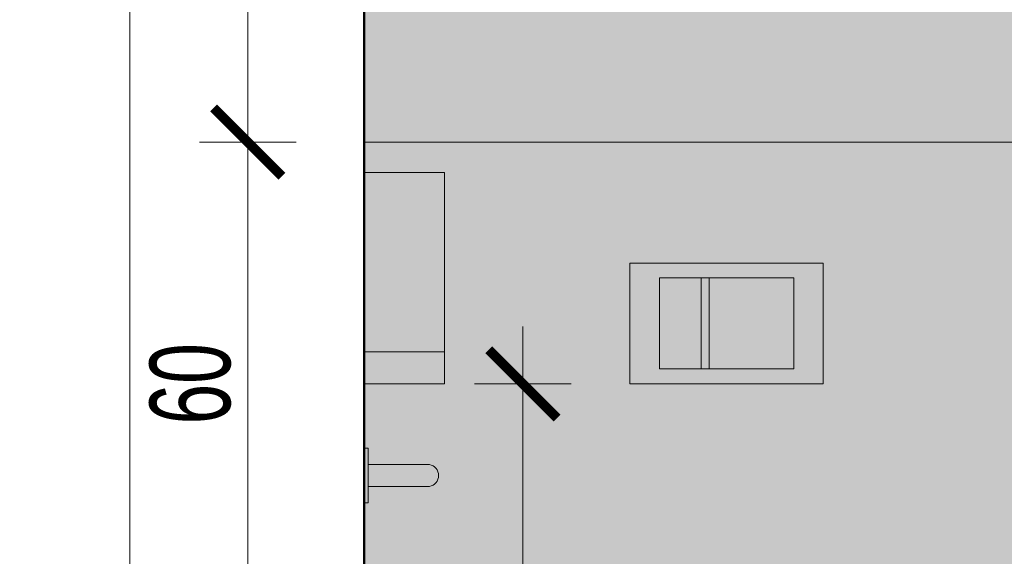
# Model space of a CAD drawing. Header units: millimetres. Extents: x -6792 to 22441, y -13430 to 4653.
# Tile 114 of 256: x -3933 to -3811, y -7615 to -7549. Entities that reach past the tile are written whole.
import ezdxf

# ---------------------------------------------------------------- set-up
doc = ezdxf.new("R2010")
doc.units = ezdxf.units.MM
doc.linetypes.add('ACAD_ISO10W100', pattern=[18, 12, -3, 0, -3])
for name, color, linetype, lineweight in [('_A_KOLORYSTYKA ŚCIAN', 40, 'Continuous', 5), ('_A_OPIS', 253, 'Continuous', 9), ('_A_ROZWINIĘCIA_MEBLE', 251, 'Continuous', 15), ('_A_ROZWINIĘCIA_RYSUNEK ŚCIAN', 252, 'Continuous', 15), ('_A_ROZWINIĘCIA_WYMIARY', 252, 'Continuous', 15), ('_A_WIDOK', 163, 'Continuous', 13), ('_A_ŚCIANY PROJEKTOWANE', 150, 'Continuous', 50)]:
    doc.layers.add(name, color=color, linetype=linetype, lineweight=lineweight)
doc.styles.add('DIM', font='arial.ttf', dxfattribs={"width": 0.65})
doc.dimstyles.new('BP_EU_25-50', dxfattribs={"dimtxt": 10, "dimasz": 0.8, "dimexe": 0.75, "dimexo": 1, "dimgap": 2, "dimtad": 1, "dimdec": 0, "dimzin": 9, "dimdsep": 46, "dimtxsty": 'DIM', "dimblk": 'ARCH_1', "dimcen": 0, "dimdle": 50, "dimse1": 1, "dimse2": 1, "dimclrd": 256, "dimclre": 256, "dimclrt": 256, "dimadec": 0, "dimazin": 2, "dimtfac": 1, "dimtdec": 0, "dimtix": 1, "dimtmove": 2, "dimatfit": 0, "dimfxl": 0.75, "dimtolj": 1, "dimtzin": 0, "dimlwd": 15, "dimlwe": -1, "dimarcsym": 0})

# ---------------------------------------------------------------- blocks, each defined once
blk = doc.blocks.new('przycisk')
h = blk.add_hatch(color=256)
h.dxf.hatch_style = 1
h.set_gradient(color1=(101, 101, 97), rotation=180, centered=1, tint=1, name='INVCURVED')
h.paths.add_polyline_path([(0, 15), (0, 0), (24, 0), (24, 15)])
h.paths.add_polyline_path([(14.15000000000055, 13.15000000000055), (20.35000000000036, 13.15000000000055), (20.35000000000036, 1.850000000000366), (14.15000000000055, 1.850000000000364), (3.650000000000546, 1.850000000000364), (3.650000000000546, 13.15000000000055)], flags=16)
h = blk.add_hatch(color=256)
h.dxf.hatch_style = 1
h.set_gradient(color1=(101, 101, 97), rotation=180, centered=1, tint=1)
h.paths.add_polyline_path([(3.650000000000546, 13.15000000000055), (3.650000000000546, 1.850000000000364), (14.15000000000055, 1.850000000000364), (14.15000000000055, 13.15000000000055)])
h = blk.add_hatch(color=256)
h.dxf.hatch_style = 1
h.set_gradient(color1=(101, 101, 97), rotation=180, centered=1, tint=1, name='INVCURVED')
h.paths.add_polyline_path([(15.15000000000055, 13.15000000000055), (14.15000000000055, 13.15000000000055), (14.15000000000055, 1.850000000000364), (15.15000000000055, 1.850000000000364)])
h = blk.add_hatch(color=256)
h.dxf.hatch_style = 1
h.set_gradient(color1=(101, 101, 97), rotation=180, centered=1, tint=1)
h.paths.add_polyline_path([(20.35000000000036, 13.15000000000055), (15.15000000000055, 13.15000000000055), (15.15000000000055, 1.850000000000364), (20.35000000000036, 1.850000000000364)])
for points in [[(0, 0), (0, 15), (24, 15), (24, 0), (0, 0)], [(20.35000000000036, 1.850000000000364), (20.35000000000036, 13.15000000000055), (14.15000000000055, 13.15000000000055), (3.650000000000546, 13.15000000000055), (3.650000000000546, 1.850000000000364), (14.15000000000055, 1.850000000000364), (20.35000000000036, 1.850000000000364)], [(14.15000000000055, 1.850000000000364), (14.15000000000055, 13.15000000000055)], [(15.15000000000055, 1.850000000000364), (15.15000000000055, 13.15000000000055)]]:
    blk.add_lwpolyline(points)
blk = doc.blocks.new('pochwyt niepełnosppr ścienny bok')
at = {"layer": '_A_KOLORYSTYKA ŚCIAN'}
h = blk.add_hatch(color=256, dxfattribs=at)
h.dxf.hatch_style = 1
h.set_gradient(color1=(101, 101, 97), centered=1, tint=1)
h.paths.add_polyline_path([(0, 3.381760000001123), (-0.5, 3.381760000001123), (-0.5, 1.381760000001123), (-0.5, -1.381760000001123), (-0.5, -3.381760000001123), (0, -3.381760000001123)])
h = blk.add_hatch(color=256, dxfattribs=at)
h.dxf.hatch_style = 1
h.set_gradient(color1=(101, 101, 97), centered=1, tint=1)
h.paths.add_polyline_path([(-0.5, 1.381760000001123), (-7.868239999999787, 1.381760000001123), (-8.108178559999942, 1.360765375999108), (-8.340842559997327, 1.298423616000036), (-8.559114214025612, 1.196643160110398), (-8.756402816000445, 1.058501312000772), (-8.926725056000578, 0.8881790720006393), (-9.064876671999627, 0.6908881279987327), (-9.166663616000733, 0.4726025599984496), (-9.229003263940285, 0.2399626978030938), (-9.25, 0), (-9.229005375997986, -0.2399385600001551), (-9.166673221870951, -0.4725807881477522), (-9.064860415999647, -0.6909043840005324), (-8.926708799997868, -0.888195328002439), (-8.756435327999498, -1.05846880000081), (-8.559128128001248, -1.196636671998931), (-8.340842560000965, -1.298423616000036), (-8.108194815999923, -1.360765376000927), (-7.868239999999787, -1.381760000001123), (-0.5, -1.381760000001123)])
blk.add_lwpolyline([(-0.5, 1.381760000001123), (-0.5, 3.381760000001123), (0, 3.381760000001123), (0, -3.381760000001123), (-0.5, -3.381760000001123), (-0.5, -1.381760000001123)])
at = {"lineweight": 5}
for points in [[(-9.25, 0), (-9.229005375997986, 0.2399385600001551), (-9.166671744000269, 0.4725863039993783), (-9.064876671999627, 0.6908881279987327), (-8.926725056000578, 0.8881790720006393), (-8.756419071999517, 1.058485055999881), (-8.559128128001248, 1.196636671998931), (-8.340842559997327, 1.298423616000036), (-8.108178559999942, 1.360765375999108), (-7.868239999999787, 1.381760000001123)], [(-7.868239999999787, 1.381760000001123), (-8.108178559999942, 1.360765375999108), (-8.340826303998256, 1.298431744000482), (-8.559111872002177, 1.196644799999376), (-8.756402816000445, 1.058501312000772), (-8.926725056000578, 0.8881790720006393), (-9.064876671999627, 0.6908881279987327), (-9.166663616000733, 0.4726025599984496), (-9.229005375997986, 0.2399548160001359), (-9.25, 0)], [(-7.868239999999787, 1.381760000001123), (-0.5, 1.381760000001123), (-0.5, -1.381760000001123)], [(-7.868239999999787, -1.381760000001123), (-8.108154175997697, -1.360773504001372), (-8.340826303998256, -1.298431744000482), (-8.559111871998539, -1.196644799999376), (-8.756402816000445, -1.058501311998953), (-8.926708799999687, -0.8881953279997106), (-9.064860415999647, -0.6909043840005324), (-9.166655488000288, -0.4726188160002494), (-9.229005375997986, -0.2399548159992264), (-9.25, 0)], [(-9.25, 0), (-9.229005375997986, -0.2399385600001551), (-9.166671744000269, -0.4725863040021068), (-9.064884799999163, -0.6908718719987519), (-8.926741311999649, -0.8881628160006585), (-8.756435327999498, -1.05846880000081), (-8.559128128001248, -1.196636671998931), (-8.340842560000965, -1.298423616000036), (-8.108194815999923, -1.360765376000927), (-7.868239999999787, -1.381760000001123)], [(-7.868239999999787, -1.381760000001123), (-0.5, -1.381760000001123)]]:
    blk.add_lwpolyline(points, dxfattribs=at)
blk = doc.blocks.new('ARCH_1')
for p, q in [((1.13686837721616e-13, 7.499999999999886), (1.13686837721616e-13, -7.500000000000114)), ((8.920242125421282, -1.13686837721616e-13), (-8.920242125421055, -1.13686837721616e-13))]:
    blk.add_line(p, q)
at = {"const_width": 1.5}
blk.add_lwpolyline([(5.303300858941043, 5.303300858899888), (-5.303300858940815, -5.303300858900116)], dxfattribs=at)
blk = doc.blocks.new('*D1809')
at = {"layer": '_A_ROZWINIĘCIA_WYMIARY', "lineweight": 15, "transparency": 16777216}
blk.add_line((-3870.521880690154, -7594.835547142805), (-3870.521880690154, -7683.235547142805), dxfattribs=at)
at = {"layer": 'Defpoints', "color": 0, "transparency": 16777216}
for p in [(-3857.22339867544, -7594.035547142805), (-3870.521880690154, -7684.035547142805), (-3857.22339867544, -7684.035547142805)]:
    blk.add_point(p, dxfattribs=at)
at = {"layer": '_A_ROZWINIĘCIA_WYMIARY', "lineweight": 15, "transparency": 16777216, "xscale": 0.8, "yscale": 0.8, "zscale": 0.8}
for p, rotation in [((-3870.521880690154, -7594.035547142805), 90), ((-3870.521880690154, -7684.035547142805), 270)]:
    blk.add_blockref('ARCH_1', p, dxfattribs=dict(at, rotation=rotation))
at = {"layer": '_A_ROZWINIĘCIA_WYMIARY', "transparency": 16777216, "insert": (-3877.62761056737, -7639.035547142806), "char_height": 10, "attachment_point": 5, "rotation": 90, "style": 'DIM'}
blk.add_mtext('\\A1;90', dxfattribs=at)
blk = doc.blocks.new('PODAJNIK PAPIERU FRONT')
at = {"layer": '_A_KOLORYSTYKA ŚCIAN'}
h = blk.add_hatch(color=256, dxfattribs=at)
h.dxf.hatch_style = 1
h.set_gradient(color1=(255, 255, 255), color2=(101, 101, 97), centered=1, tint=1, name='INVCYLINDER')
h.paths.add_polyline_path([(0, 39.50927691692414), (-15, 39.50927691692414), (-15.00000000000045, 5.999999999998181), (-4.547473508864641e-13, 5.999999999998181)])
h = blk.add_hatch(color=256, dxfattribs=at)
h.dxf.hatch_style = 1
h.set_gradient(color1=(255, 255, 255), color2=(101, 101, 97), rotation=90.00000000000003, centered=1, tint=1)
h.paths.add_polyline_path([(4.063534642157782e-12, 5.999999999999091), (-14.99999999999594, 5.999999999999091), (-14.99999999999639, 0), (3.608787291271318e-12, 0)])
for points in [[(-15, 39.50927691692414), (0, 39.50927691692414), (0, 0), (-15, 0), (-15.00000000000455, 39.50927691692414)], [(0, 5.999999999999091), (-15.00000000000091, 5.999999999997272)]]:
    blk.add_lwpolyline(points)
blk = doc.blocks.new('*D1815')
at = {"layer": '_A_ROZWINIĘCIA_WYMIARY', "lineweight": 15, "transparency": 16777216}
blk.add_line((-3904.690977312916, -7623.235267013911), (-3904.690977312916, -7564.835267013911), dxfattribs=at)
at = {"layer": 'Defpoints', "color": 0, "transparency": 16777216}
for p in [(-3904.690977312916, -7564.035267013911), (-3890.234414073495, -7564.035267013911), (-3890.234414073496, -7624.035267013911)]:
    blk.add_point(p, dxfattribs=at)
at = {"layer": '_A_ROZWINIĘCIA_WYMIARY', "lineweight": 15, "transparency": 16777216, "xscale": 0.8, "yscale": 0.8, "zscale": 0.8}
for p, rotation in [((-3904.690977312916, -7564.035267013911), 90), ((-3904.690977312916, -7624.035267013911), 270)]:
    blk.add_blockref('ARCH_1', p, dxfattribs=dict(at, rotation=rotation))
at = {"layer": '_A_ROZWINIĘCIA_WYMIARY', "transparency": 16777216, "insert": (-3911.796707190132, -7594.035267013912), "char_height": 10, "attachment_point": 5, "rotation": 90, "style": 'DIM'}
blk.add_mtext('\\A1;60', dxfattribs=at)
blk = doc.blocks.new('*D1816')
at = {"layer": '_A_ROZWINIĘCIA_WYMIARY', "lineweight": 15, "transparency": 16777216}
blk.add_line((-3904.690977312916, -7563.235267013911), (-3904.690977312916, -7504.835267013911), dxfattribs=at)
at = {"layer": 'Defpoints', "color": 0, "transparency": 16777216}
for p in [(-3904.690977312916, -7504.035267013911), (-3890.234414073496, -7504.035267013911), (-3890.234414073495, -7564.035267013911)]:
    blk.add_point(p, dxfattribs=at)
at = {"layer": '_A_ROZWINIĘCIA_WYMIARY', "lineweight": 15, "transparency": 16777216, "xscale": 0.8, "yscale": 0.8, "zscale": 0.8}
for p, rotation in [((-3904.690977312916, -7504.035267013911), 90), ((-3904.690977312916, -7564.035267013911), 270)]:
    blk.add_blockref('ARCH_1', p, dxfattribs=dict(at, rotation=rotation))
at = {"layer": '_A_ROZWINIĘCIA_WYMIARY', "transparency": 16777216, "insert": (-3911.796707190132, -7534.035267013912), "char_height": 10, "attachment_point": 5, "rotation": 90, "style": 'DIM'}
blk.add_mtext('\\A1;60', dxfattribs=at)
blk = doc.blocks.new('*D1784')
at = {"layer": '_A_ROZWINIĘCIA_WYMIARY', "lineweight": 15, "transparency": 16777216}
blk.add_line((-3919.337632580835, -7683.235408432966), (-3919.337632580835, -7384.835407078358), dxfattribs=at)
at = {"layer": 'Defpoints', "color": 0, "transparency": 16777216}
for p in [(-3919.337632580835, -7384.035407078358), (-3890.234414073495, -7384.035407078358), (-3890.234414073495, -7684.035408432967)]:
    blk.add_point(p, dxfattribs=at)
at = {"layer": '_A_ROZWINIĘCIA_WYMIARY', "lineweight": 15, "transparency": 16777216, "xscale": 0.8, "yscale": 0.8, "zscale": 0.8}
for p, rotation in [((-3919.337632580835, -7384.035407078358), 90), ((-3919.337632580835, -7684.035408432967), 270)]:
    blk.add_blockref('ARCH_1', p, dxfattribs=dict(at, rotation=rotation))
at = {"layer": '_A_ROZWINIĘCIA_WYMIARY', "transparency": 16777216, "insert": (-3926.446773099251, -7534.035407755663), "char_height": 10, "attachment_point": 5, "rotation": 90, "style": 'DIM'}
blk.add_mtext('\\A1;300', dxfattribs=at)

msp = doc.modelspace()

# ---------------------------------------------------------------- hatches: boundary and pattern name
at = {"layer": '_A_ROZWINIĘCIA_RYSUNEK ŚCIAN', "true_color": 0xddccbb}
h = msp.add_hatch(color=254, dxfattribs=at)
h.dxf.hatch_style = 1
h.paths.add_polyline_path([(-3890.234414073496, -7384.035267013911), (-3890.234414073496, -7676.035267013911), (-3684.234413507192, -7676.035267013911), (-3684.234413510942, -7384.035267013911)])

# ---------------------------------------------------------------- linework, layer by layer
at = {"layer": '_A_OPIS', "linetype": 'ACAD_ISO10W100'}
msp.add_lwpolyline([(-3890.234414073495, -7347.898794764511), (-3890.234414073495, -7772.035267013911)], dxfattribs=at)
at = {"layer": '_A_ROZWINIĘCIA_RYSUNEK ŚCIAN'}
for points in [[(-3770.234414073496, -7504.035267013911), (-3890.234414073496, -7504.035267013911), (-3890.234414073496, -7564.035267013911), (-3770.234414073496, -7564.035267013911)], [(-3770.234414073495, -7564.035267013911), (-3890.234414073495, -7564.035267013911), (-3890.234414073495, -7624.035267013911), (-3770.234414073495, -7624.035267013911)]]:
    msp.add_lwpolyline(points, close=True, dxfattribs=at)
at = {"layer": '_A_ŚCIANY PROJEKTOWANE'}
msp.add_lwpolyline([(-3890.234414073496, -7684.035267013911), (-3890.234414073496, -7384.035267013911)], dxfattribs=at)

# ---------------------------------------------------------------- block references
at = {"layer": '_A_ROZWINIĘCIA_MEBLE', "xscale": -1}
msp.add_blockref('pochwyt niepełnosppr ścienny bok', (-3890.234414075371, -7605.417307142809), dxfattribs=at)
at = {"layer": '_A_WIDOK', "xscale": -0.6643707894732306, "yscale": 0.6643707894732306, "zscale": 0.6643707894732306}
msp.add_blockref('PODAJNIK PAPIERU FRONT', (-3890.234414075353, -7594.035547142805), dxfattribs=at)
at = {"layer": '_A_WIDOK', "xscale": -1}
msp.add_blockref('przycisk', (-3833.22339867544, -7594.035547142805), dxfattribs=at)

# ---------------------------------------------------------------- dimensions: what is measured, and where the dimension line sits
at = {"layer": '_A_ROZWINIĘCIA_WYMIARY'}
for base, p1, p2, picture, middle in [((-3919.337632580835, -7384.035407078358), (-3890.234414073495, -7684.035408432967), (-3890.234414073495, -7384.035407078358), '*D1784', (-3926.446773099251, -7534.035407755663)), ((-3904.690977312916, -7504.035267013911), (-3890.234414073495, -7564.035267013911), (-3890.234414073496, -7504.035267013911), '*D1816', (-3911.796707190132, -7534.035267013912)), ((-3904.690977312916, -7564.035267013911), (-3890.234414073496, -7624.035267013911), (-3890.234414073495, -7564.035267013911), '*D1815', (-3911.796707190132, -7594.035267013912)), ((-3870.521880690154, -7684.035547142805), (-3857.22339867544, -7594.035547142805), (-3857.22339867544, -7684.035547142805), '*D1809', (-3877.62761056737, -7639.035547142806))]:
    dim = msp.add_linear_dim(base=base, p1=p1, p2=p2, angle=90, dimstyle='BP_EU_25-50', dxfattribs=at)
    dim.commit()
    dim.dimension.update_dxf_attribs({"geometry": picture, "text_midpoint": middle})

doc.saveas('drawing.dxf')
